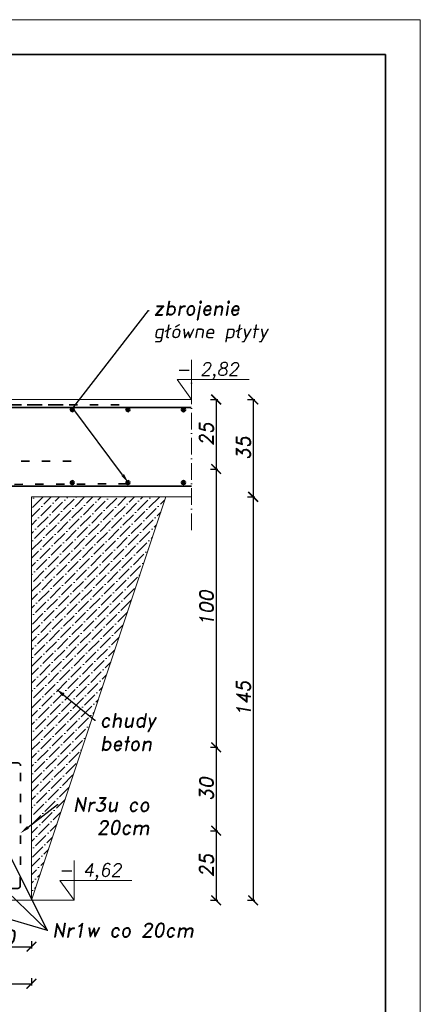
# Model space of a CAD drawing. Header units: millimetres. Extents: x 300938 to 312016, y 11971 to 20881.
# Tile 239 of 239: x 311728 to 312016, y 19334 to 20042. Entities that reach past the tile are written whole.
import ezdxf
from ezdxf import colors
from ezdxf.entities.mleader import LeaderData, LeaderLine
from ezdxf.math import Vec2, Vec3

# ---------------------------------------------------------------- set-up
doc = ezdxf.new("R2010")
doc.units = ezdxf.units.MM
doc.linetypes.add('ACAD_ISO03W100', pattern=[30, 12, -18])
doc.linetypes.add('ACAD_ISO10W100', pattern=[18, 12, -3, 0, -3])
for name, color, linetype, lineweight in [('konstrukcja', 3, 'Continuous', 35), ('konstrukcja wymiary', 1, 'Continuous', 13), ('kreskowanie', 253, 'Continuous', 0), ('opisy', 2, 'Continuous', 18), ('osie', 5, 'ACAD_ISO10W100', 13), ('zbrojenie', 4, 'Continuous', 50), ('zbrojenie płyty', 141, 'Continuous', 35), ('ściana konstrukcja', 107, 'Continuous', 18)]:
    doc.layers.add(name, color=color, linetype=linetype, lineweight=lineweight)
doc.styles.add('KONSTRUKCJA', font='romand.shx', dxfattribs={"oblique": 10})
doc.dimstyles.new('150 do 125', dxfattribs={"dimtxt": 10, "dimasz": 7, "dimexe": 1.25, "dimexo": 0.625, "dimgap": 2, "dimtad": 1, "dimdec": 0, "dimlfac": 0.5, "dimrnd": 0.5, "dimtxsty": 'KONSTRUKCJA', "dimblk": 'ARCHTICK', "dimcen": 2.5, "dimadec": 0, "dimazin": 0, "dimtfac": 1, "dimtdec": 0, "dimtix": 1, "dimtmove": 0, "dimatfit": 3, "dimfxl": 4, "dimfxlon": 1, "dimarcsym": 0})

# ---------------------------------------------------------------- blocks, each defined once
blk = doc.blocks.new('_ArchTick')
at = {"color": 0, "linetype": 'ByBlock', "lineweight": 13, "const_width": 0.15}
blk.add_lwpolyline([(-0.5, -0.5), (0.5, 0.5)], dxfattribs=at)
blk = doc.blocks.new('*D1262')
at = {"layer": 'Defpoints', "color": 0, "transparency": 16777216}
for p in [(311536.64, 19768.82), (311536.64, 19718.82), (311869.44, 19718.82)]:
    blk.add_point(p, dxfattribs=at)
at = {"layer": 'konstrukcja wymiary', "color": 0, "lineweight": -2, "transparency": 16777216}
for p, q in [((311865.44, 19768.82), (311870.69, 19768.82)), ((311869.44, 19768.82), (311869.44, 19718.82)), ((311865.44, 19718.82), (311870.69, 19718.82))]:
    blk.add_line(p, q, dxfattribs=at)
at = {"layer": 'konstrukcja wymiary', "color": 0, "lineweight": -2, "transparency": 16777216, "xscale": 7, "yscale": 7, "zscale": 7}
for p, rotation in [((311869.44, 19768.82), 90), ((311869.44, 19718.82), 270)]:
    blk.add_blockref('_ArchTick', p, dxfattribs=dict(at, rotation=rotation))
at = {"layer": 'konstrukcja wymiary', "color": 0, "transparency": 16777216, "insert": (311862.44, 19743.82), "char_height": 10, "attachment_point": 5, "rotation": 90, "style": 'KONSTRUKCJA'}
blk.add_mtext('25', dxfattribs=at)
blk = doc.blocks.new('*D1263')
at = {"layer": 'Defpoints', "color": 0, "transparency": 16777216}
for p in [(311536.64, 19718.82), (311496.64, 19518.82), (311869.44, 19518.82)]:
    blk.add_point(p, dxfattribs=at)
at = {"layer": 'konstrukcja wymiary', "color": 0, "lineweight": -2, "transparency": 16777216}
for p, q in [((311865.44, 19718.82), (311870.69, 19718.82)), ((311869.44, 19718.82), (311869.44, 19518.82)), ((311865.44, 19518.82), (311870.69, 19518.82))]:
    blk.add_line(p, q, dxfattribs=at)
at = {"layer": 'konstrukcja wymiary', "color": 0, "lineweight": -2, "transparency": 16777216, "xscale": 7, "yscale": 7, "zscale": 7}
for p, rotation in [((311869.44, 19718.82), 90), ((311869.44, 19518.82), 270)]:
    blk.add_blockref('_ArchTick', p, dxfattribs=dict(at, rotation=rotation))
at = {"layer": 'konstrukcja wymiary', "color": 0, "transparency": 16777216, "insert": (311862.44, 19618.82), "char_height": 10, "attachment_point": 5, "rotation": 90, "style": 'KONSTRUKCJA'}
blk.add_mtext('100', dxfattribs=at)
blk = doc.blocks.new('*D1264')
at = {"layer": 'Defpoints', "color": 0, "transparency": 16777216}
for p in [(311496.64, 19518.82), (311566.64, 19458.82), (311869.44, 19458.82)]:
    blk.add_point(p, dxfattribs=at)
at = {"layer": 'konstrukcja wymiary', "color": 0, "lineweight": -2, "transparency": 16777216}
for p, q in [((311865.44, 19518.82), (311870.69, 19518.82)), ((311869.44, 19518.82), (311869.44, 19458.82)), ((311865.44, 19458.82), (311870.69, 19458.82))]:
    blk.add_line(p, q, dxfattribs=at)
at = {"layer": 'konstrukcja wymiary', "color": 0, "lineweight": -2, "transparency": 16777216, "xscale": 7, "yscale": 7, "zscale": 7}
for p, rotation in [((311869.44, 19518.82), 90), ((311869.44, 19458.82), 270)]:
    blk.add_blockref('_ArchTick', p, dxfattribs=dict(at, rotation=rotation))
at = {"layer": 'konstrukcja wymiary', "color": 0, "transparency": 16777216, "insert": (311862.44, 19488.82), "char_height": 10, "attachment_point": 5, "rotation": 90, "style": 'KONSTRUKCJA'}
blk.add_mtext('30', dxfattribs=at)
blk = doc.blocks.new('*D1265')
at = {"layer": 'Defpoints', "color": 0, "transparency": 16777216}
for p in [(311566.64, 19458.82), (311736.64, 19408.82), (311869.44, 19408.82)]:
    blk.add_point(p, dxfattribs=at)
at = {"layer": 'konstrukcja wymiary', "color": 0, "lineweight": -2, "transparency": 16777216}
for p, q in [((311865.44, 19458.82), (311870.69, 19458.82)), ((311869.44, 19458.82), (311869.44, 19408.82)), ((311865.44, 19408.82), (311870.69, 19408.82))]:
    blk.add_line(p, q, dxfattribs=at)
at = {"layer": 'konstrukcja wymiary', "color": 0, "lineweight": -2, "transparency": 16777216, "xscale": 7, "yscale": 7, "zscale": 7}
for p, rotation in [((311869.44, 19458.82), 90), ((311869.44, 19408.82), 270)]:
    blk.add_blockref('_ArchTick', p, dxfattribs=dict(at, rotation=rotation))
at = {"layer": 'konstrukcja wymiary', "color": 0, "transparency": 16777216, "insert": (311862.44, 19433.82), "char_height": 10, "attachment_point": 5, "rotation": 90, "style": 'KONSTRUKCJA'}
blk.add_mtext('25', dxfattribs=at)
blk = doc.blocks.new('*D1266')
at = {"layer": 'Defpoints', "color": 0, "transparency": 16777216}
for p in [(311851.64, 19768.82), (311851.64, 19698.82), (311896.1, 19698.82)]:
    blk.add_point(p, dxfattribs=at)
at = {"layer": 'konstrukcja wymiary', "color": 0, "lineweight": -2, "transparency": 16777216}
for p, q in [((311892.1, 19768.82), (311897.35, 19768.82)), ((311896.1, 19768.82), (311896.1, 19698.82)), ((311892.1, 19698.82), (311897.35, 19698.82))]:
    blk.add_line(p, q, dxfattribs=at)
at = {"layer": 'konstrukcja wymiary', "color": 0, "lineweight": -2, "transparency": 16777216, "xscale": 7, "yscale": 7, "zscale": 7}
for p, rotation in [((311896.1, 19768.82), 90), ((311896.1, 19698.82), 270)]:
    blk.add_blockref('_ArchTick', p, dxfattribs=dict(at, rotation=rotation))
at = {"layer": 'konstrukcja wymiary', "color": 0, "transparency": 16777216, "insert": (311889.1, 19733.82), "char_height": 10, "attachment_point": 5, "rotation": 90, "style": 'KONSTRUKCJA'}
blk.add_mtext('35', dxfattribs=at)
blk = doc.blocks.new('*D1267')
at = {"layer": 'Defpoints', "color": 0, "transparency": 16777216}
for p in [(311851.64, 19698.82), (311736.64, 19408.82), (311896.1, 19408.82)]:
    blk.add_point(p, dxfattribs=at)
at = {"layer": 'konstrukcja wymiary', "color": 0, "lineweight": -2, "transparency": 16777216}
for p, q in [((311892.1, 19698.82), (311897.35, 19698.82)), ((311896.1, 19698.82), (311896.1, 19408.82)), ((311892.1, 19408.82), (311897.35, 19408.82))]:
    blk.add_line(p, q, dxfattribs=at)
at = {"layer": 'konstrukcja wymiary', "color": 0, "lineweight": -2, "transparency": 16777216, "xscale": 7, "yscale": 7, "zscale": 7}
for p, rotation in [((311896.1, 19698.82), 90), ((311896.1, 19408.82), 270)]:
    blk.add_blockref('_ArchTick', p, dxfattribs=dict(at, rotation=rotation))
at = {"layer": 'konstrukcja wymiary', "color": 0, "transparency": 16777216, "insert": (311889.1, 19553.82), "char_height": 10, "attachment_point": 5, "rotation": 90, "style": 'KONSTRUKCJA'}
blk.add_mtext('145', dxfattribs=at)
blk = doc.blocks.new('*D1270')
at = {"layer": 'Defpoints', "color": 0, "transparency": 16777216}
for p in [(311696.64, 19518.82), (311736.64, 19408.82), (311736.64, 19375.48)]:
    blk.add_point(p, dxfattribs=at)
at = {"layer": 'konstrukcja wymiary', "color": 0, "lineweight": -2, "transparency": 16777216}
for p, q in [((311696.64, 19379.48), (311696.64, 19374.23)), ((311736.64, 19379.48), (311736.64, 19374.23)), ((311696.64, 19375.48), (311736.64, 19375.48))]:
    blk.add_line(p, q, dxfattribs=at)
at = {"layer": 'konstrukcja wymiary', "color": 0, "lineweight": -2, "transparency": 16777216, "xscale": 7, "yscale": 7, "zscale": 7, "rotation": 180}
blk.add_blockref('_ArchTick', (311696.64, 19375.48), dxfattribs=at)
at = {"layer": 'konstrukcja wymiary', "color": 0, "lineweight": -2, "transparency": 16777216, "xscale": 7, "yscale": 7, "zscale": 7}
blk.add_blockref('_ArchTick', (311736.64, 19375.48), dxfattribs=at)
at = {"layer": 'konstrukcja wymiary', "color": 0, "transparency": 16777216, "insert": (311716.64, 19382.48), "char_height": 10, "attachment_point": 5, "style": 'KONSTRUKCJA'}
blk.add_mtext('20', dxfattribs=at)
blk = doc.blocks.new('*D1273')
at = {"layer": 'Defpoints', "color": 0, "transparency": 16777216}
for p in [(311626.64, 19458.82), (311736.64, 19408.82), (311736.64, 19348.82)]:
    blk.add_point(p, dxfattribs=at)
at = {"layer": 'konstrukcja wymiary', "color": 0, "lineweight": -2, "transparency": 16777216}
for p, q in [((311626.64, 19352.82), (311626.64, 19347.57)), ((311736.64, 19352.82), (311736.64, 19347.57)), ((311626.64, 19348.82), (311736.64, 19348.82))]:
    blk.add_line(p, q, dxfattribs=at)
at = {"layer": 'konstrukcja wymiary', "color": 0, "lineweight": -2, "transparency": 16777216, "xscale": 7, "yscale": 7, "zscale": 7, "rotation": 180}
blk.add_blockref('_ArchTick', (311626.64, 19348.82), dxfattribs=at)
at = {"layer": 'konstrukcja wymiary', "color": 0, "lineweight": -2, "transparency": 16777216, "xscale": 7, "yscale": 7, "zscale": 7}
blk.add_blockref('_ArchTick', (311736.64, 19348.82), dxfattribs=at)
at = {"layer": 'konstrukcja wymiary', "color": 0, "transparency": 16777216, "insert": (311681.64, 19355.82), "char_height": 10, "attachment_point": 5, "style": 'KONSTRUKCJA'}
blk.add_mtext('55', dxfattribs=at)
blk = doc.blocks.new('*D1274')
at = {"layer": 'Defpoints', "color": 0, "transparency": 16777216}
for p in [(311456.64, 19408.82), (311736.64, 19408.82), (311736.64, 19318.82)]:
    blk.add_point(p, dxfattribs=at)
at = {"layer": 'konstrukcja wymiary', "color": 0, "lineweight": -2, "transparency": 16777216}
for p, q in [((311456.64, 19322.82), (311456.64, 19317.57)), ((311736.64, 19322.82), (311736.64, 19317.57)), ((311456.64, 19318.82), (311736.64, 19318.82))]:
    blk.add_line(p, q, dxfattribs=at)
at = {"layer": 'konstrukcja wymiary', "color": 0, "lineweight": -2, "transparency": 16777216, "xscale": 7, "yscale": 7, "zscale": 7, "rotation": 180}
blk.add_blockref('_ArchTick', (311456.64, 19318.82), dxfattribs=at)
at = {"layer": 'konstrukcja wymiary', "color": 0, "lineweight": -2, "transparency": 16777216, "xscale": 7, "yscale": 7, "zscale": 7}
blk.add_blockref('_ArchTick', (311736.64, 19318.82), dxfattribs=at)
at = {"layer": 'konstrukcja wymiary', "color": 0, "transparency": 16777216, "insert": (311596.64, 19325.82), "char_height": 10, "attachment_point": 5, "style": 'KONSTRUKCJA'}
blk.add_mtext('140', dxfattribs=at)

msp = doc.modelspace()

# ---------------------------------------------------------------- hatches: boundary and pattern name
at = {"layer": 'kreskowanie'}
h = msp.add_hatch(dxfattribs=at)
h.set_pattern_fill('ANSI36', color=256, scale=1.333333, style=0)
h.set_pattern_definition([(45, (111667.676, 8566.1814), (2.24506401, 8.23190136), [10.58333323, -2.11666665, 0, -2.11666665])])
h.paths.add_polyline_path([(311736.644, 19408.816), (311833.285, 19698.816), (311736.644, 19698.816)])
at = {"layer": 'zbrojenie', "linetype": 'Continuous', "ltscale": 0.7}
h = msp.add_hatch(color=256, dxfattribs=at)
edge = h.paths.add_edge_path()
edge.add_arc((311765.964, 19761.477), 1.2, 0, 360)
h = msp.add_hatch(color=256, dxfattribs=at)
edge = h.paths.add_edge_path()
edge.add_arc((311805.964, 19761.477), 1.2, 0, 360)
h = msp.add_hatch(color=256, dxfattribs=at)
edge = h.paths.add_edge_path()
edge.add_arc((311845.964, 19761.477), 1.2, 0, 360)
h = msp.add_hatch(color=256, dxfattribs=at)
edge = h.paths.add_edge_path()
edge.add_arc((311765.964, 19709.114), 1.2, 0, 360)
h = msp.add_hatch(color=256, dxfattribs=at)
edge = h.paths.add_edge_path()
edge.add_arc((311805.964, 19709.114), 1.2, 0, 360)
h = msp.add_hatch(color=256, dxfattribs=at)
edge = h.paths.add_edge_path()
edge.add_arc((311845.964, 19709.114), 1.2, 0, 360)

# ---------------------------------------------------------------- linework, layer by layer
at = {"layer": 'konstrukcja'}
msp.add_lwpolyline([(311991.285, 20016.794), (311991.285, 17966.794), (306291.285, 17966.794), (306291.285, 20016.794)], close=True, dxfattribs=at)
at = {"layer": 'konstrukcja wymiary'}
for p, q in [((311851.644, 19768.816), (311851.644, 19797.342)), ((311841.342, 19783.079), (311893.255, 19783.079)), ((311841.342, 19783.079), (311851.644, 19768.816)), ((311767.292, 19408.816), (311767.292, 19437.342)), ((311756.989, 19423.079), (311808.903, 19423.079)), ((311756.989, 19423.079), (311767.292, 19408.816)), ((311767.292, 19408.816), (311736.644, 19408.816))]:
    msp.add_line(p, q, dxfattribs=at)
msp.add_lwpolyline([(312016.285, 20041.794), (312016.285, 17941.794), (306266.285, 17941.794), (306266.285, 20041.794)], close=True, dxfattribs=at)
at = {"layer": 'osie'}
msp.add_line((311851.644, 19795.483), (311851.644, 19672.15), dxfattribs=at)
at = {"layer": 'zbrojenie', "linetype": 'Continuous', "ltscale": 0.7}
for centre in [(311765.964, 19761.477), (311805.964, 19761.477), (311845.964, 19761.477), (311765.964, 19709.114), (311805.964, 19709.114), (311845.964, 19709.114)]:
    msp.add_circle(centre, 1.2, dxfattribs=at)
at = {"layer": 'zbrojenie płyty'}
for p, q in [((311851.534, 19763.093), (311662.35, 19763.093)), ((311851.644, 19706.596), (311701.738, 19706.596))]:
    msp.add_line(p, q, dxfattribs=at)
at = {"layer": 'zbrojenie płyty', "linetype": 'ACAD_ISO03W100', "ltscale": 0.5}
for points in [[(311765.112, 19724.528), (311663.439, 19724.047, -0.4155889), (311661.43, 19726.047), (311661.43, 19762.892, -0.4142136), (311663.43, 19764.892), (311765.112, 19764.892)], [(311805.326, 19708.199), (311703.654, 19707.718, -0.4155889), (311701.644, 19709.718), (311701.644, 19762.892, -0.4142136), (311703.644, 19764.892), (311805.326, 19764.892)], [(311646.594, 19417.756), (311726.593, 19417.377, 0.4155889), (311728.602, 19419.377), (311728.779, 19505.581, 0.4142136), (311726.779, 19507.581), (311646.779, 19507.581)]]:
    msp.add_lwpolyline(points, format="xyb", dxfattribs=at)
at = {"layer": 'ściana konstrukcja'}
for p, q in [((311736.644, 19768.816), (311656.644, 19768.816)), ((311736.644, 19768.816), (311851.644, 19768.816)), ((311736.644, 19468.816), (311736.644, 19698.816)), ((311851.644, 19698.816), (311736.644, 19698.816)), ((311736.644, 19408.816), (311833.285, 19698.816)), ((311736.644, 19408.816), (311736.644, 19468.816)), ((311676.644, 19408.816), (311736.644, 19408.816))]:
    msp.add_line(p, q, dxfattribs=at)

# ---------------------------------------------------------------- texts
at = {"layer": 'opisy', "attachment_point": 1, "style": 'KONSTRUKCJA'}
for s, insert, char_height, width in [('2,82', (311857.947, 19795.311), 9.2958, 182.19098), ('-', (311840.503, 19795.311), 9.296, 182.19098), ('4,62', (311773.594, 19435.311), 9.2958, 120.73957), ('-', (311756.15, 19435.311), 9.296, 120.73957)]:
    msp.add_mtext(s, dxfattribs=dict(at, insert=insert, char_height=char_height, width=width))

# ---------------------------------------------------------------- dimensions: what is measured, and where the dimension line sits
at = {"layer": 'konstrukcja wymiary'}
for base, p1, p2, picture, middle in [((311869.437, 19718.816), (311536.644, 19768.816), (311536.644, 19718.816), '*D1262', (311862.437, 19743.816)), ((311896.104, 19698.816), (311851.644, 19768.816), (311851.644, 19698.816), '*D1266', (311889.104, 19733.816)), ((311869.437, 19518.816), (311536.644, 19718.816), (311496.644, 19518.816), '*D1263', (311862.437, 19618.816)), ((311896.104, 19408.816), (311851.644, 19698.816), (311736.644, 19408.816), '*D1267', (311889.104, 19553.816)), ((311869.437, 19458.816), (311496.644, 19518.816), (311566.644, 19458.816), '*D1264', (311862.437, 19488.816)), ((311869.437, 19408.816), (311566.644, 19458.816), (311736.644, 19408.816), '*D1265', (311862.437, 19433.816))]:
    dim = msp.add_linear_dim(base=base, p1=p1, p2=p2, angle=90, dimstyle='150 do 125', dxfattribs=at)
    dim.commit()
    dim.dimension.update_dxf_attribs({"geometry": picture, "text_midpoint": middle})
for base, p1, picture, middle in [((311736.644, 19375.483), (311696.644, 19518.816), '*D1270', (311716.644, 19382.483)), ((311736.644, 19348.816), (311626.644, 19458.816), '*D1273', (311681.644, 19355.816))]:
    dim = msp.add_linear_dim(base=base, p1=p1, p2=(311736.644, 19408.816), dimstyle='150 do 125', dxfattribs=at)
    dim.commit()
    dim.dimension.update_dxf_attribs({"geometry": picture, "text_midpoint": middle})
dim = msp.add_linear_dim(base=(311736.644, 19318.816), p1=(311456.644, 19408.816), p2=(311736.644, 19408.816), dimstyle='150 do 125', override={"dimtxsty": 'KONSTRUKCJA'}, dxfattribs=at)
dim.commit()
dim.dimension.update_dxf_attribs({"geometry": '*D1274', "text_midpoint": (311596.644, 19325.816)})

# ---------------------------------------------------------------- leaders
at = {"layer": 'opisy'}
ml = msp.add_multileader_mtext('Standard', dxfattribs=at)
ml.set_content('zbrojenie\\Pgłówne płyty', color=256, style='KONSTRUKCJA')
ml.set_leader_properties()
ml.build(insert=Vec2(0, 0))
ml.multileader.update_dxf_attribs({"text_right_attachment_type": 6, "dogleg_length": 0.36, "arrow_head_size": 7})
ctx = ml.context
ctx.base_point, ctx.char_height, ctx.arrow_head_size, ctx.landing_gap_size, ctx.plane_origin = Vec3(311821.344, 19832.798), 10, 7, 2.97, Vec3(311635.962, 19596.826)
ctx.right_attachment = 6
notes = []
notes.append((ctx, [(0, (1, 1, 0), (311820.809, 19832.798), (1, 0), 0.535, [(1, [(311806.359, 19708.971), (311766.359, 19762.659)], 0, [])])]))
ctx.mtext.insert, ctx.mtext.flow_direction = Vec3(311824.314, 19839.464), 5
ml = msp.add_multileader_mtext('Standard', dxfattribs=at)
ml.set_content('chudy\\Pbeton', color=256, style='KONSTRUKCJA')
ml.set_leader_properties()
ml.build(insert=Vec2(0, 0))
ml.multileader.update_dxf_attribs({"dogleg_length": 0.36, "arrow_head_size": 7})
ctx = ml.context
ctx.base_point, ctx.char_height, ctx.arrow_head_size, ctx.landing_gap_size, ctx.plane_origin = Vec3(311782.764, 19538.21), 10, 7, 2.97, Vec3(312351.464, 19541.312)
notes.append((ctx, [(0, (1, 1, 0), (311782.229, 19538.21), (1, 0), 0.535, [(0, [(311754.273, 19560.813)], 0, [])])]))
ctx.mtext.insert, ctx.mtext.flow_direction = Vec3(311785.734, 19543.21), 5
ml = msp.add_multileader_mtext('Standard', dxfattribs=at)
ml.set_content('Nr1w co 20cm', color=256, style='KONSTRUKCJA')
ml.set_leader_properties()
ml.build(insert=Vec2(0, 0))
ml.multileader.update_dxf_attribs({"dogleg_length": 0.535, "arrow_head_size": 7})
ctx = ml.context
ctx.base_point, ctx.char_height, ctx.arrow_head_size, ctx.landing_gap_size, ctx.plane_origin = Vec3(311748.466, 19387.395), 10, 7, 2.97, Vec3(311275.462, 19417.423)
notes.append((ctx, [(2, (1, 1, 0), (311747.931, 19387.395), (1, 0), 0.535, [(0, [(311684.2, 19448.816)], 0, []), (1, [(311686.779, 19508.816)], 0, []), (2, [(311639.863, 19419.402)], 0, [])])]))
ctx.mtext.insert, ctx.mtext.flow_direction = Vec3(311751.436, 19392.395), 5
ml = msp.add_multileader_mtext('Standard', dxfattribs=at)
ml.set_content('Nr3u co\\P20cm', color=256, style='KONSTRUKCJA')
ml.set_leader_properties()
ml.build(insert=Vec2(0, 0))
ml.multileader.update_dxf_attribs({"dogleg_length": 0.535, "arrow_head_size": 7})
ctx = ml.context
ctx.base_point, ctx.char_height, ctx.arrow_head_size, ctx.landing_gap_size, ctx.plane_origin = Vec3(311755.818, 19477.767), 10, 7, 2.97, Vec3(312349.746, 19464.916)
notes.append((ctx, [(0, (1, 1, 0), (311755.284, 19477.767), (1, 0), 0.535, [(0, [(311728.659, 19457.053)], 0, [])])]))
ctx.mtext.insert, ctx.mtext.alignment, ctx.mtext.flow_direction = Vec3(311821.699, 19482.767), 3, 5
for ctx, leaders in notes:
    for number, flags, end, landing, length, lines in leaders:
        leader = LeaderData()
        leader.index, (leader.has_last_leader_line, leader.has_dogleg_vector, leader.attachment_direction) = number, flags
        leader.last_leader_point, leader.dogleg_vector, leader.dogleg_length = Vec3(end), Vec3(landing), length
        for number, points, colour, breaks in lines:
            line = LeaderLine()
            line.index, line.vertices, line.color, line.breaks = number, Vec3.list(points), colors.encode_raw_color(colour), breaks
            leader.lines.append(line)
        ctx.leaders.append(leader)

doc.saveas('drawing.dxf')
